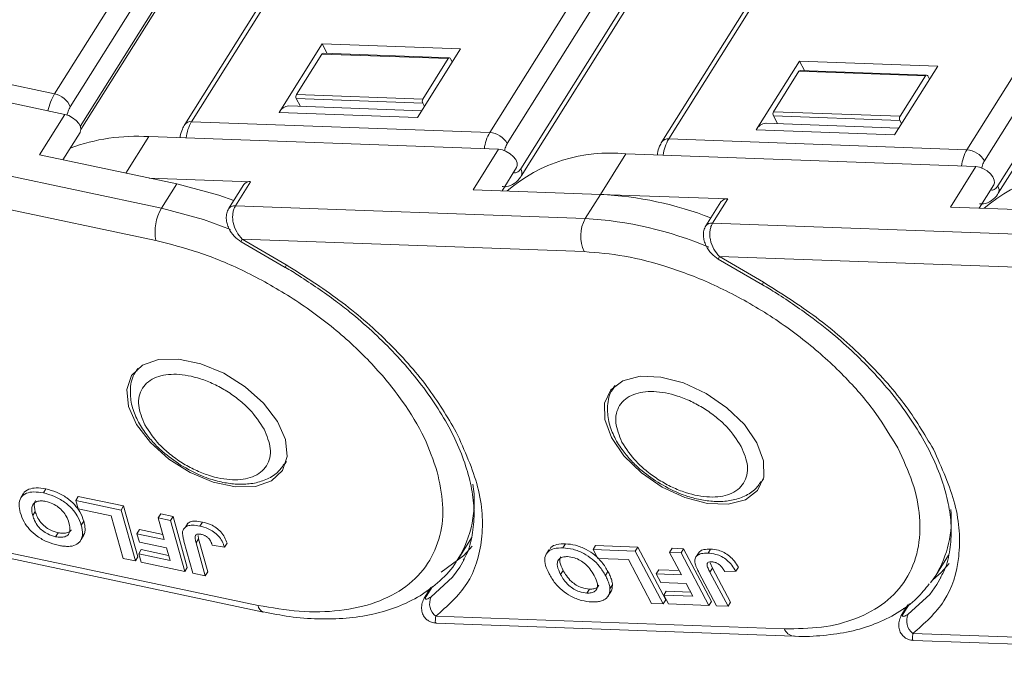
# Model space of a CAD drawing. Header units: millimetres. Extents: x 3578 to 4080, y -235 to 116.
# Tile 21 of 34: x 3878 to 3904, y 29 to 46. Entities that reach past the tile are written whole.
import ezdxf

# ---------------------------------------------------------------- set-up
doc = ezdxf.new("R2010")
doc.units = ezdxf.units.MM

msp = doc.modelspace()

# ---------------------------------------------------------------- linework, layer by layer
at = {"color": 7, "linetype": 'Continuous', "lineweight": 15}
for p, q in [((3892.074, 62.596), (3879.618, 42.724)), ((3879.635, 42.639), (3892.147, 62.599)), ((3894.86, 62.709), (3882.364, 42.774)), ((3882.542, 42.847), (3894.996, 62.715)), ((3903.031, 62.753), (3890.375, 42.563)), ((3879.357, 43.237), (3891.476, 62.572)), ((3890.836, 42.275), (3903.491, 62.464)), ((3907.552, 62.509), (3894.897, 42.32)), ((3895.075, 42.393), (3907.73, 62.582)), ((3915.563, 62.299), (3902.908, 42.109)), ((3903.368, 41.821), (3916.024, 62.01)), ((3903.843, 61.799), (3891.188, 41.61)), ((3891.2, 41.417), (3903.855, 61.607)), ((3916.376, 61.345), (3903.721, 41.156)), ((3903.733, 40.963), (3916.388, 61.153)), ((3888.955, 59.548), (3878.944, 43.577)), ((3878.944, 43.577), (3870.939, 45.271)), ((3870.891, 44.8), (3879.214, 43.038)), ((3885.974, 44.896), (3884.841, 43.09)), ((3885.974, 44.896), (3889.608, 44.765)), ((3886.108, 44.642), (3885.974, 44.896)), ((3889.608, 44.765), (3888.476, 42.958)), ((3885.964, 44.625), (3885.298, 43.562)), ((3889.285, 44.505), (3885.964, 44.625)), ((3889.317, 44.526), (3885.996, 44.646)), ((3889.285, 44.505), (3888.619, 43.442)), ((3889.348, 44.502), (3889.392, 44.419)), ((3898.507, 44.442), (3897.374, 42.636)), ((3898.507, 44.442), (3902.141, 44.31)), ((3898.641, 44.188), (3898.507, 44.442)), ((3902.141, 44.31), (3901.009, 42.504)), ((3898.497, 44.171), (3897.831, 43.108)), ((3901.818, 44.05), (3898.497, 44.171)), ((3901.85, 44.072), (3898.529, 44.192)), ((3901.818, 44.05), (3901.152, 42.988)), ((3901.881, 44.048), (3901.925, 43.965)), ((3885.294, 43.454), (3888.615, 43.333)), ((3885.294, 43.454), (3885.402, 43.249)), ((3885.298, 43.562), (3888.619, 43.442)), ((3888.586, 43.134), (3885.099, 43.26)), ((3888.659, 43.25), (3888.615, 43.333)), ((3879.214, 43.038), (3878.548, 41.975)), ((3884.841, 43.09), (3888.476, 42.958)), ((3897.827, 43), (3901.148, 42.879)), ((3897.827, 43), (3897.935, 42.795)), ((3897.831, 43.108), (3901.152, 42.988)), ((3890.375, 42.563), (3882.542, 42.847)), ((3901.119, 42.68), (3897.631, 42.806)), ((3901.192, 42.796), (3901.148, 42.879)), ((3881.753, 40.575), (3871.846, 42.672)), ((3879.163, 41.845), (3879.615, 42.566)), ((3880.817, 41.495), (3881.417, 42.453)), ((3881.417, 42.453), (3890.607, 42.12)), ((3897.374, 42.636), (3901.009, 42.504)), ((3902.908, 42.109), (3895.075, 42.393)), ((3878.548, 41.975), (3882.153, 41.212)), ((3890.607, 42.12), (3889.941, 41.058)), ((3893.284, 40.936), (3893.95, 41.999)), ((3893.95, 41.999), (3903.14, 41.666)), ((3871.926, 41.77), (3881.607, 39.721)), ((3890.697, 41.03), (3891.079, 41.639)), ((3903.14, 41.666), (3902.474, 40.603)), ((3884.095, 41.269), (3881.426, 41.366)), ((3882.153, 41.212), (3881.753, 40.575)), ((3883.916, 41.196), (3883.517, 40.559)), ((3883.695, 40.632), (3884.095, 41.269)), ((3903.23, 40.576), (3903.612, 41.185)), ((3889.941, 41.058), (3893.284, 40.936)), ((3893.284, 40.936), (3892.884, 40.299)), ((3896.628, 40.815), (3893.284, 40.936)), ((3892.884, 40.299), (3883.695, 40.632)), ((3896.449, 40.742), (3896.049, 40.105)), ((3896.228, 40.178), (3896.628, 40.815)), ((3902.474, 40.603), (3905.817, 40.482)), ((3905.417, 39.845), (3896.228, 40.178)), ((3883.847, 39.69), (3885.005, 39.014)), ((3883.873, 39.756), (3885.032, 39.08)), ((3883.873, 39.756), (3892.853, 39.431)), ((3896.379, 39.236), (3897.537, 38.56)), ((3896.406, 39.302), (3897.564, 38.626)), ((3896.406, 39.302), (3905.386, 38.976)), ((3881.094, 36.305), (3881.132, 36.361)), ((3881.126, 36.356), (3881.096, 36.308)), ((3893.627, 35.851), (3893.665, 35.907)), ((3893.659, 35.902), (3893.629, 35.854)), ((3885, 33.861), (3885.03, 33.908)), ((3897.533, 33.407), (3897.563, 33.454)), ((3878.651, 33.085), (3878.717, 33.191)), ((3878.059, 32.956), (3878.056, 32.952)), ((3878.123, 33.059), (3878.059, 32.956)), ((3879.501, 32.889), (3879.568, 32.995)), ((3879.501, 32.889), (3880.692, 32.636)), ((3879.563, 32.665), (3879.501, 32.889)), ((3879.568, 32.995), (3880.759, 32.743)), ((3878.37, 32.494), (3878.437, 32.6)), ((3880.43, 32.482), (3879.563, 32.665)), ((3880.759, 32.743), (3880.692, 32.636)), ((3880.692, 32.636), (3881.067, 31.297)), ((3880.759, 32.743), (3881.133, 31.403)), ((3879.711, 32.342), (3879.644, 32.236)), ((3880.742, 31.366), (3880.43, 32.482)), ((3881.665, 32.43), (3881.732, 32.537)), ((3881.665, 32.43), (3881.99, 32.362)), ((3881.824, 31.864), (3881.665, 32.43)), ((3881.732, 32.537), (3882.056, 32.468)), ((3882.056, 32.468), (3881.99, 32.362)), ((3881.99, 32.362), (3882.365, 31.022)), ((3882.056, 32.468), (3882.431, 31.128)), ((3874.337, 32.09), (3884.429, 29.954)), ((3884.29, 30.13), (3874.422, 32.219)), ((3881.176, 32.121), (3881.109, 32.015)), ((3881.176, 32.121), (3881.788, 31.992)), ((3882.447, 32.293), (3882.38, 32.187)), ((3882.828, 32.321), (3882.761, 32.215)), ((3878.973, 31.934), (3879.04, 32.04)), ((3879.603, 31.801), (3879.612, 31.816)), ((3879.639, 31.86), (3879.669, 31.907)), ((3879.731, 32.017), (3879.664, 31.911)), ((3881.171, 31.792), (3881.109, 32.015)), ((3881.109, 32.015), (3881.824, 31.864)), ((3882.58, 30.977), (3882.343, 31.821)), ((3882.662, 31.775), (3882.728, 31.881)), ((3882.714, 31.969), (3882.728, 31.881)), ((3882.728, 31.881), (3882.971, 31.014)), ((3889.559, 31.374), (3889.892, 31.904)), ((3881.221, 31.595), (3881.154, 31.488)), ((3881.886, 31.64), (3881.171, 31.792)), ((3881.221, 31.595), (3881.941, 31.442)), ((3881.977, 31.314), (3881.886, 31.64)), ((3882.662, 31.775), (3882.904, 30.908)), ((3883.088, 31.709), (3883.408, 31.658)), ((3883.474, 31.764), (3883.408, 31.658)), ((3891.93, 31.59), (3891.864, 31.484)), ((3892.297, 31.642), (3892.364, 31.749)), ((3893.091, 31.596), (3893.157, 31.702)), ((3893.091, 31.596), (3894.195, 31.556)), ((3893.213, 31.365), (3893.091, 31.596)), ((3893.157, 31.702), (3894.262, 31.662)), ((3894.262, 31.662), (3894.195, 31.556)), ((3894.195, 31.556), (3894.93, 30.171)), ((3894.262, 31.662), (3894.996, 30.277)), ((3895.098, 31.523), (3895.164, 31.63)), ((3895.164, 31.63), (3895.466, 31.619)), ((3895.466, 31.619), (3895.399, 31.512)), ((3895.466, 31.619), (3896.2, 30.234)), ((3896.176, 31.61), (3896.109, 31.504)), ((3881.067, 31.297), (3880.742, 31.366)), ((3881.133, 31.403), (3881.067, 31.297)), ((3881.217, 31.265), (3881.154, 31.488)), ((3881.154, 31.488), (3881.977, 31.314)), ((3889.703, 31.334), (3889.59, 31.133)), ((3894.016, 31.336), (3893.213, 31.365)), ((3894.628, 30.182), (3894.016, 31.336)), ((3895.098, 31.523), (3895.399, 31.512)), ((3895.408, 30.937), (3895.098, 31.523)), ((3895.399, 31.512), (3896.133, 30.127)), ((3895.877, 31.532), (3895.81, 31.425)), ((3902.092, 30.919), (3902.425, 31.45)), ((3882.365, 31.022), (3881.217, 31.265)), ((3882.431, 31.128), (3882.365, 31.022)), ((3892.237, 30.943), (3892.303, 31.049)), ((3894.812, 31.068), (3894.746, 30.961)), ((3894.812, 31.068), (3895.35, 31.048)), ((3896.159, 31.006), (3896.225, 31.112)), ((3896.168, 31.249), (3896.225, 31.112)), ((3896.225, 31.112), (3896.701, 30.215)), ((3896.905, 31.131), (3896.838, 31.025)), ((3882.904, 30.908), (3882.58, 30.977)), ((3882.971, 31.014), (3882.904, 30.908)), ((3893.481, 31.019), (3893.415, 30.913)), ((3894.868, 30.73), (3894.746, 30.961)), ((3894.746, 30.961), (3895.408, 30.937)), ((3896.333, 30.12), (3895.87, 30.993)), ((3896.159, 31.006), (3896.634, 30.109)), ((3896.546, 31.018), (3896.838, 31.025)), ((3902.092, 30.919), (3901.953, 30.72)), ((3902.236, 30.88), (3902.122, 30.678)), ((3888.828, 30.599), (3888.653, 30.319)), ((3888.702, 30.365), (3888.867, 30.628)), ((3892.928, 30.452), (3892.995, 30.559)), ((3893.598, 30.67), (3893.531, 30.564)), ((3895.531, 30.706), (3894.868, 30.73)), ((3895.71, 30.369), (3895.531, 30.706)), ((3888.653, 30.319), (3888.702, 30.365)), ((3888.703, 30.505), (3888.768, 30.503)), ((3893.487, 30.378), (3893.554, 30.484)), ((3894.996, 30.277), (3894.93, 30.171)), ((3895.013, 30.503), (3894.946, 30.397)), ((3895.069, 30.166), (3894.946, 30.397)), ((3894.946, 30.397), (3895.71, 30.369)), ((3895.013, 30.503), (3895.651, 30.48)), ((3894.93, 30.171), (3894.628, 30.182)), ((3896.133, 30.127), (3895.069, 30.166)), ((3896.2, 30.234), (3896.133, 30.127)), ((3896.634, 30.109), (3896.333, 30.12)), ((3896.701, 30.215), (3896.634, 30.109)), ((3901.361, 30.145), (3901.185, 29.865)), ((3901.235, 29.911), (3901.4, 30.174)), ((3901.236, 30.051), (3901.301, 30.049)), ((3898.109, 29.512), (3888.957, 29.844)), ((3901.185, 29.865), (3901.235, 29.911)), ((3888.971, 29.663), (3898.354, 29.323)), ((3910.642, 29.058), (3901.49, 29.39)), ((3901.504, 29.209), (3910.886, 28.869))]:
    msp.add_line(p, q, dxfattribs=at)
at = {"color": 7, "linetype": 'Continuous', "lineweight": 15, "flags": 128}
for points in [[(3879.615, 42.566), (3879.618, 42.571), (3879.635, 42.637), (3879.622, 42.716), (3879.578, 42.799), (3879.509, 42.879), (3879.419, 42.95), (3879.318, 43.005), (3879.214, 43.038)], [(3891.079, 41.639), (3891.098, 41.691), (3891.093, 41.767), (3891.057, 41.849), (3890.994, 41.931), (3890.909, 42.005), (3890.81, 42.065), (3890.706, 42.104), (3890.607, 42.12)], [(3903.612, 41.185), (3903.631, 41.237), (3903.626, 41.313), (3903.59, 41.395), (3903.527, 41.477), (3903.442, 41.551), (3903.343, 41.611), (3903.239, 41.65), (3903.14, 41.666)], [(3883.651, 40.773), (3883.257, 40.911), (3882.153, 41.212)], [(3881.753, 40.575), (3882.858, 40.274), (3883.563, 40.014)], [(3880.888, 35.362), (3880.842, 35.804), (3880.968, 36.176), (3881.253, 36.446), (3881.677, 36.593), (3882.203, 36.605), (3882.789, 36.481), (3883.389, 36.231), (3883.952, 35.875), (3884.435, 35.442), (3884.797, 34.967), (3885.009, 34.489), (3885.054, 34.046), (3884.929, 33.675), (3884.643, 33.405), (3884.22, 33.258), (3883.694, 33.246), (3883.108, 33.37), (3882.508, 33.62), (3881.944, 33.976), (3881.462, 34.409), (3881.1, 34.884), (3880.888, 35.362)], [(3893.57, 34.541), (3893.395, 35.014), (3893.389, 35.443), (3893.553, 35.794), (3893.873, 36.037), (3894.323, 36.154), (3894.867, 36.134), (3895.46, 35.98), (3896.056, 35.703), (3896.605, 35.327), (3897.063, 34.881), (3897.392, 34.402), (3897.567, 33.929), (3897.573, 33.499), (3897.41, 33.149), (3897.09, 32.905), (3896.64, 32.789), (3896.096, 32.808), (3895.502, 32.963), (3894.906, 33.239), (3894.358, 33.616), (3893.9, 34.062), (3893.57, 34.541)], [(3885.032, 33.917), (3885.026, 33.904), (3884.987, 33.841)], [(3897.565, 33.463), (3897.558, 33.45), (3897.52, 33.386)], [(3889.913, 31.683), (3889.696, 31.445), (3889.102, 31.003)], [(3889.59, 31.133), (3889.401, 30.871), (3888.836, 30.353)], [(3902.446, 31.228), (3902.229, 30.991), (3902.015, 30.804)], [(3902.122, 30.678), (3901.934, 30.417), (3901.369, 29.898)], [(3888.642, 30.297), (3888.649, 30.313), (3888.653, 30.319)], [(3901.175, 29.843), (3901.182, 29.859), (3901.185, 29.865)]]:
    msp.add_lwpolyline(points, dxfattribs=at)
at = {"color": 7, "linetype": 'Continuous', "lineweight": 15}
for centre, radius, start, end in [((3885.998, 44.608), 0.0386, 93.6083, 153.5404), ((3889.316, 44.491), 0.0335, 18.7082, 157.1256), ((3898.531, 44.154), 0.0386, 93.6083, 153.5404), ((3901.849, 44.037), 0.0335, 18.7082, 157.1256), ((3880.214, 42.823), 1.477, 149.3069, 167.9126), ((3878.836, 43.024), 0.563, 22.2522, 78.8846), ((3885.401, 43.504), 0.118, 150.5277, 205.3168), ((3885.118, 42.952), 0.309, 93.6151, 153.5398), ((3888.722, 43.384), 0.118, 150.5277, 205.3168), ((3897.933, 43.05), 0.118, 150.5277, 205.3168), ((3901.255, 42.93), 0.118, 150.5277, 205.3168), ((3882.515, 42.66), 0.189, 81.5987, 143.2182), ((3883.469, 42.305), 1.074, 149.6683, 173.9687), ((3897.651, 42.498), 0.309, 93.6151, 153.5398), ((3881.099, 37.458), 5.006, 86.3521, 110.4082), ((3891.302, 42.021), 1.074, 149.6683, 173.9687), ((3890.327, 41.975), 0.59, 30.5277, 85.3168), ((3895.048, 42.206), 0.189, 81.5987, 143.2182), ((3896.002, 41.851), 1.074, 149.6683, 173.9687), ((3893.518, 37.898), 4.124, 83.9906, 130.6764), ((3903.835, 41.567), 1.074, 149.6683, 173.9687), ((3902.86, 41.521), 0.59, 30.5277, 85.3168), ((3891.027, 41.503), 0.193, 333.9227, 33.5162), ((3906.051, 37.444), 4.124, 83.9906, 130.6764), ((3884.067, 41.084), 0.188, 81.3895, 143.1446), ((3903.559, 41.049), 0.193, 333.9227, 33.5162), ((3892.786, 31.489), 9.461, 68.9558, 86.9833), ((3883.667, 40.446), 0.188, 81.3895, 143.1446), ((3896.599, 40.629), 0.188, 81.3895, 143.1446), ((3882.783, 39.958), 1.199, 149.0949, 191.4275), ((3893.707, 39.834), 0.944, 150.5277, 205.3168), ((3892.365, 30.695), 9.618, 66.9692, 86.9044), ((3896.2, 39.992), 0.188, 81.3895, 143.1446), ((3883.988, 39.671), 0.143, 143.31, 172.2466), ((3885.146, 38.995), 0.142, 143.2791, 172.2914), ((3896.521, 39.216), 0.143, 143.31, 172.2466), ((3897.678, 38.541), 0.142, 143.2791, 172.2914), ((3887.043, 32.866), 2.925, 328.6142, 8.8735), ((3899.635, 32.389), 2.863, 329.115, 5.2586), ((3889.207, 30.172), 0.412, 154.0164, 232.7334), ((3884.503, 30.156), 0.215, 186.8115, 249.3577), ((3901.739, 29.718), 0.412, 154.0164, 232.7334), ((3898.396, 29.63), 0.309, 202.3214, 262.0007)]:
    msp.add_arc(centre, radius, start, end, dxfattribs=at)
for points, knots in [([(3879.271, 43.018), (3879.273, 43.027), (3879.281, 43.063), (3879.307, 43.143), (3879.337, 43.2), (3879.357, 43.237)], [0, 0, 0, 0, 0.119341, 0.430186, 1, 1, 1, 1]), ([(3882.366, 42.772), (3882.343, 42.733), (3882.289, 42.64), (3882.252, 42.517), (3882.244, 42.437), (3882.243, 42.423)], [0, 0, 0, 0, 0.368352, 0.890348, 1, 1, 1, 1]), ([(3890.768, 42.081), (3890.768, 42.082), (3890.77, 42.108), (3890.788, 42.18), (3890.817, 42.238), (3890.836, 42.275)], [0, 0, 0, 0, 0.011515, 0.360419, 1, 1, 1, 1]), ([(3894.899, 42.318), (3894.876, 42.279), (3894.822, 42.186), (3894.785, 42.063), (3894.777, 41.983), (3894.775, 41.969)], [0, 0, 0, 0, 0.368352, 0.890348, 1, 1, 1, 1]), ([(3903.301, 41.627), (3903.301, 41.628), (3903.303, 41.654), (3903.321, 41.726), (3903.35, 41.784), (3903.368, 41.821)], [0, 0, 0, 0, 0.011515, 0.360419, 1, 1, 1, 1]), ([(3890.703, 41.141), (3890.74, 41.138), (3890.852, 41.13), (3891.028, 41.219), (3891.151, 41.33), (3891.193, 41.409), (3891.198, 41.419)], [0, 0, 0, 0, 0.182978, 0.55698, 0.945242, 1, 1, 1, 1]), ([(3891.188, 41.61), (3891.165, 41.58), (3891.13, 41.534), (3891.073, 41.507), (3891.027, 41.5), (3890.997, 41.508), (3890.983, 41.513)], [0, 0, 0, 0, 0.380107, 0.586375, 0.793731, 1, 1, 1, 1]), ([(3903.721, 41.156), (3903.698, 41.126), (3903.662, 41.08), (3903.605, 41.053), (3903.565, 41.046), (3903.54, 41.053), (3903.531, 41.055)], [0, 0, 0, 0, 0.408658, 0.63042, 0.853351, 1, 1, 1, 1]), ([(3903.236, 40.686), (3903.273, 40.684), (3903.385, 40.676), (3903.561, 40.765), (3903.684, 40.876), (3903.725, 40.955), (3903.731, 40.965)], [0, 0, 0, 0, 0.182978, 0.55698, 0.945242, 1, 1, 1, 1]), ([(3883.695, 40.632), (3883.68, 40.604), (3883.649, 40.546), (3883.625, 40.441), (3883.618, 40.323), (3883.639, 40.156), (3883.714, 39.946), (3883.821, 39.818), (3883.873, 39.756)], [0, 0, 0, 0, 0.115349, 0.234722, 0.358791, 0.488149, 0.751597, 1, 1, 1, 1]), ([(3883.52, 40.563), (3883.5, 40.523), (3883.46, 40.444), (3883.45, 40.304), (3883.471, 40.168), (3883.533, 40.004), (3883.653, 39.825), (3883.783, 39.734), (3883.846, 39.69)], [0, 0, 0, 0, 0.145882, 0.286599, 0.419479, 0.544966, 0.779193, 1, 1, 1, 1]), ([(3896.052, 40.109), (3896.032, 40.069), (3895.993, 39.99), (3895.983, 39.85), (3896.004, 39.714), (3896.066, 39.549), (3896.186, 39.371), (3896.316, 39.28), (3896.379, 39.236)], [0, 0, 0, 0, 0.145882, 0.286599, 0.419479, 0.544966, 0.779193, 1, 1, 1, 1]), ([(3896.228, 40.178), (3896.213, 40.149), (3896.182, 40.092), (3896.158, 39.987), (3896.151, 39.869), (3896.172, 39.702), (3896.247, 39.492), (3896.354, 39.364), (3896.406, 39.302)], [0, 0, 0, 0, 0.1153485, 0.2347223, 0.3587905, 0.4881495, 0.7515968, 1, 1, 1, 1]), ([(3888.995, 33.645), (3888.894, 33.942), (3888.685, 34.553), (3888.098, 35.518), (3887.3, 36.496), (3886.299, 37.429), (3885.158, 38.257), (3883.95, 38.929), (3882.749, 39.434), (3881.98, 39.627), (3881.607, 39.721)], [0, 0, 0, 0, 0.116516, 0.240011, 0.368641, 0.5, 0.631359, 0.759989, 0.883484, 1, 1, 1, 1]), ([(3901.09, 34.268), (3900.911, 34.571), (3900.543, 35.196), (3899.742, 36.131), (3898.753, 37.039), (3897.603, 37.858), (3896.365, 38.536), (3895.117, 39.03), (3893.926, 39.343), (3893.204, 39.402), (3892.853, 39.431)], [0, 0, 0, 0, 0.116516, 0.2400113, 0.3686408, 0.5, 0.6313592, 0.7599887, 0.883484, 1, 1, 1, 1]), ([(3885.032, 39.08), (3885.503, 38.783), (3886.456, 38.182), (3887.706, 37.085), (3888.772, 35.904), (3889.257, 35.09), (3889.497, 34.688)], [0, 0, 0, 0, 0.247221, 0.5, 0.752779, 1, 1, 1, 1]), ([(3885.005, 39.014), (3885.006, 39.014), (3885.131, 38.945), (3885.252, 38.868), (3885.372, 38.792)], [0, 0, 0, 0, 0.008292, 1, 1, 1, 1]), ([(3885.372, 38.792), (3885.698, 38.577), (3886.155, 38.275), (3886.781, 37.782), (3887.286, 37.346), (3887.837, 36.807), (3888.354, 36.226), (3888.823, 35.612), (3889.224, 34.98), (3889.547, 34.345), (3889.783, 33.717), (3889.928, 33.107), (3889.98, 32.52), (3889.925, 31.966), (3889.827, 31.561), (3889.707, 31.365), (3889.679, 31.32)], [0, 0, 0, 0, 0.0994106, 0.13948, 0.2055534, 0.2733687, 0.3452649, 0.4193031, 0.4947387, 0.5710676, 0.6481058, 0.7259872, 0.8052684, 0.887178, 0.9739167, 1, 1, 1, 1]), ([(3897.538, 38.56), (3897.539, 38.559), (3897.664, 38.491), (3897.785, 38.414), (3897.905, 38.338)], [0, 0, 0, 0, 0.008292, 1, 1, 1, 1]), ([(3897.564, 38.626), (3898.035, 38.329), (3898.988, 37.728), (3900.239, 36.631), (3901.305, 35.45), (3901.79, 34.636), (3902.03, 34.234)], [0, 0, 0, 0, 0.247221, 0.5, 0.752779, 1, 1, 1, 1]), ([(3897.905, 38.338), (3898.231, 38.123), (3898.688, 37.821), (3899.314, 37.328), (3899.819, 36.892), (3900.37, 36.352), (3900.887, 35.772), (3901.355, 35.158), (3901.757, 34.526), (3902.079, 33.89), (3902.316, 33.263), (3902.461, 32.653), (3902.513, 32.066), (3902.458, 31.511), (3902.36, 31.107), (3902.24, 30.911), (3902.212, 30.866)], [0, 0, 0, 0, 0.099411, 0.13948, 0.205553, 0.273369, 0.345265, 0.419303, 0.494739, 0.571068, 0.648106, 0.725987, 0.805268, 0.887178, 0.973917, 1, 1, 1, 1]), ([(3881.102, 36.3), (3881.089, 36.284), (3880.981, 36.156), (3880.921, 35.842), (3880.947, 35.432), (3881.087, 35.042), (3881.289, 34.705), (3881.529, 34.413), (3881.832, 34.113), (3882.094, 33.932), (3882.256, 33.82)], [0, 0, 0, 0, 0.023534, 0.191969, 0.344559, 0.483374, 0.621478, 0.726947, 0.831415, 1, 1, 1, 1]), ([(3881.315, 34.876), (3881.244, 35.049), (3881.134, 35.317), (3881.158, 35.633), (3881.244, 35.846), (3881.397, 36.017), (3881.674, 36.171), (3882.13, 36.238), (3882.676, 36.134), (3883.13, 35.954), (3883.475, 35.765), (3883.794, 35.537), (3884.16, 35.207), (3884.335, 34.937), (3884.448, 34.762)], [0, 0, 0, 0, 0.119721, 0.184895, 0.25, 0.315174, 0.380279, 0.5, 0.619721, 0.684895, 0.75, 0.815174, 0.880279, 1, 1, 1, 1]), ([(3893.635, 35.846), (3893.621, 35.83), (3893.514, 35.702), (3893.454, 35.388), (3893.48, 34.977), (3893.62, 34.588), (3893.822, 34.25), (3894.061, 33.959), (3894.365, 33.659), (3894.627, 33.478), (3894.788, 33.366)], [0, 0, 0, 0, 0.0235344, 0.1919694, 0.3445592, 0.4833741, 0.6214779, 0.7269473, 0.8314151, 1, 1, 1, 1]), ([(3893.848, 34.422), (3893.777, 34.595), (3893.667, 34.863), (3893.691, 35.179), (3893.776, 35.392), (3893.93, 35.563), (3894.207, 35.717), (3894.663, 35.784), (3895.209, 35.68), (3895.663, 35.5), (3896.008, 35.311), (3896.327, 35.083), (3896.693, 34.753), (3896.868, 34.483), (3896.981, 34.308)], [0, 0, 0, 0, 0.119721, 0.184895, 0.25, 0.315174, 0.380279, 0.5, 0.619721, 0.684895, 0.75, 0.815174, 0.880279, 1, 1, 1, 1]), ([(3884.448, 34.762), (3884.52, 34.589), (3884.63, 34.321), (3884.606, 34.005), (3884.52, 33.793), (3884.366, 33.621), (3884.09, 33.468), (3883.634, 33.4), (3883.087, 33.504), (3882.634, 33.684), (3882.289, 33.873), (3881.97, 34.101), (3881.604, 34.431), (3881.429, 34.701), (3881.315, 34.876)], [0, 0, 0, 0, 0.119721, 0.184895, 0.25, 0.315174, 0.380279, 0.5, 0.619721, 0.684895, 0.75, 0.815174, 0.880279, 1, 1, 1, 1]), ([(3889.497, 34.688), (3889.715, 34.201), (3890.159, 33.212), (3890.232, 31.84), (3889.874, 30.651), (3889.259, 30.11), (3888.957, 29.844)], [0, 0, 0, 0, 0.245823, 0.5, 0.754177, 1, 1, 1, 1]), ([(3896.981, 34.308), (3897.052, 34.135), (3897.163, 33.867), (3897.139, 33.551), (3897.053, 33.338), (3896.899, 33.167), (3896.622, 33.014), (3896.167, 32.946), (3895.62, 33.05), (3895.166, 33.23), (3894.822, 33.419), (3894.503, 33.647), (3894.136, 33.977), (3893.961, 34.247), (3893.848, 34.422)], [0, 0, 0, 0, 0.119721, 0.184895, 0.25, 0.315174, 0.380279, 0.5, 0.619721, 0.684895, 0.75, 0.815174, 0.880279, 1, 1, 1, 1]), ([(3898.109, 29.512), (3898.443, 29.516), (3899.13, 29.523), (3900.029, 29.762), (3900.792, 30.183), (3901.347, 30.795), (3901.656, 31.562), (3901.702, 32.432), (3901.524, 33.345), (3901.232, 33.966), (3901.09, 34.268)], [0, 0, 0, 0, 0.116516, 0.240011, 0.368641, 0.5, 0.631359, 0.759989, 0.883484, 1, 1, 1, 1]), ([(3902.03, 34.234), (3902.248, 33.747), (3902.692, 32.757), (3902.765, 31.386), (3902.407, 30.197), (3901.792, 29.656), (3901.49, 29.39)], [0, 0, 0, 0, 0.245823, 0.5, 0.754177, 1, 1, 1, 1]), ([(3882.256, 33.82), (3882.439, 33.717), (3882.696, 33.572), (3883.089, 33.43), (3883.417, 33.346), (3883.791, 33.305), (3884.158, 33.326), (3884.503, 33.426), (3884.796, 33.592), (3884.918, 33.765), (3884.971, 33.841)], [0, 0, 0, 0, 0.182489, 0.255758, 0.375309, 0.49613, 0.623761, 0.755678, 0.892313, 1, 1, 1, 1]), ([(3884.29, 30.13), (3884.654, 30.067), (3885.405, 29.939), (3886.457, 29.967), (3887.417, 30.18), (3888.21, 30.599), (3888.782, 31.199), (3889.099, 31.941), (3889.185, 32.763), (3889.057, 33.357), (3888.995, 33.645)], [0, 0, 0, 0, 0.116516, 0.240011, 0.368641, 0.5, 0.631359, 0.759989, 0.883484, 1, 1, 1, 1]), ([(3894.788, 33.366), (3894.972, 33.263), (3895.229, 33.118), (3895.622, 32.976), (3895.95, 32.892), (3896.324, 32.851), (3896.691, 32.872), (3897.036, 32.972), (3897.329, 33.138), (3897.451, 33.311), (3897.504, 33.387)], [0, 0, 0, 0, 0.182489, 0.255758, 0.375309, 0.49613, 0.623761, 0.755678, 0.892313, 1, 1, 1, 1]), ([(3878.044, 32.569), (3878.028, 32.64), (3877.997, 32.782), (3878.042, 32.968), (3878.184, 33.084), (3878.398, 33.126), (3878.564, 33.099), (3878.651, 33.085)], [0, 0, 0, 0, 0.204609, 0.411109, 0.621842, 0.801311, 1, 1, 1, 1]), ([(3878.124, 33.058), (3878.125, 33.06), (3878.14, 33.122), (3878.257, 33.187), (3878.463, 33.233), (3878.63, 33.205), (3878.717, 33.191)], [0, 0, 0, 0, 0.008109, 0.363053, 0.66534, 1, 1, 1, 1]), ([(3878.717, 33.191), (3878.81, 33.167), (3878.996, 33.119), (3879.263, 32.969), (3879.475, 32.783), (3879.633, 32.568), (3879.683, 32.423), (3879.711, 32.342)], [0, 0, 0, 0, 0.205416, 0.413489, 0.592452, 0.772931, 1, 1, 1, 1]), ([(3878.37, 32.494), (3878.355, 32.565), (3878.33, 32.678), (3878.378, 32.803), (3878.469, 32.865), (3878.589, 32.883), (3878.676, 32.868), (3878.714, 32.861)], [0, 0, 0, 0, 0.319264, 0.504624, 0.690858, 0.864593, 1, 1, 1, 1]), ([(3878.437, 32.6), (3878.419, 32.673), (3878.393, 32.78), (3878.433, 32.859), (3878.446, 32.885)], [0, 0, 0, 0, 0.679531, 1, 1, 1, 1]), ([(3878.651, 33.085), (3878.743, 33.061), (3878.929, 33.013), (3879.197, 32.863), (3879.408, 32.677), (3879.566, 32.462), (3879.616, 32.317), (3879.644, 32.236)], [0, 0, 0, 0, 0.205416, 0.413489, 0.592452, 0.772931, 1, 1, 1, 1]), ([(3878.714, 32.861), (3878.776, 32.844), (3878.89, 32.812), (3879.047, 32.712), (3879.169, 32.6), (3879.268, 32.455), (3879.302, 32.355), (3879.322, 32.296)], [0, 0, 0, 0, 0.213943, 0.387352, 0.56015, 0.741367, 1, 1, 1, 1]), ([(3879.04, 32.04), (3878.969, 32.06), (3878.85, 32.093), (3878.691, 32.197), (3878.566, 32.319), (3878.482, 32.459), (3878.451, 32.555), (3878.437, 32.6)], [0, 0, 0, 0, 0.241919, 0.409044, 0.576174, 0.800887, 1, 1, 1, 1]), ([(3879.04, 31.71), (3878.947, 31.734), (3878.761, 31.782), (3878.492, 31.935), (3878.279, 32.124), (3878.122, 32.341), (3878.072, 32.487), (3878.044, 32.569)], [0, 0, 0, 0, 0.203933, 0.41017, 0.593215, 0.773531, 1, 1, 1, 1]), ([(3878.973, 31.934), (3878.903, 31.954), (3878.783, 31.987), (3878.624, 32.091), (3878.499, 32.213), (3878.416, 32.353), (3878.385, 32.449), (3878.37, 32.494)], [0, 0, 0, 0, 0.241919, 0.409044, 0.576174, 0.800887, 1, 1, 1, 1]), ([(3879.711, 32.342), (3879.716, 32.324), (3879.725, 32.288), (3879.736, 32.234), (3879.744, 32.179), (3879.746, 32.123), (3879.743, 32.068), (3879.735, 32.034), (3879.731, 32.017)], [0, 0, 0, 0, 0.15395, 0.308181, 0.478699, 0.649961, 0.824203, 1, 1, 1, 1]), ([(3882.453, 32.287), (3882.469, 32.301), (3882.512, 32.337), (3882.644, 32.351), (3882.761, 32.332), (3882.828, 32.321)], [0, 0, 0, 0, 0.199985, 0.549354, 1, 1, 1, 1]), ([(3879.322, 32.296), (3879.338, 32.224), (3879.362, 32.112), (3879.315, 31.989), (3879.227, 31.93), (3879.106, 31.912), (3879.016, 31.927), (3878.973, 31.934)], [0, 0, 0, 0, 0.319417, 0.499226, 0.680002, 0.847806, 1, 1, 1, 1]), ([(3879.38, 32.12), (3879.378, 32.114), (3879.364, 32.075), (3879.291, 32.037), (3879.173, 32.018), (3879.083, 32.033), (3879.04, 32.04)], [0, 0, 0, 0, 0.064768, 0.40238, 0.715767, 1, 1, 1, 1]), ([(3879.644, 32.236), (3879.649, 32.218), (3879.659, 32.182), (3879.669, 32.128), (3879.677, 32.072), (3879.68, 32.016), (3879.677, 31.962), (3879.668, 31.928), (3879.664, 31.911)], [0, 0, 0, 0, 0.15395, 0.308181, 0.478699, 0.649961, 0.824203, 1, 1, 1, 1]), ([(3882.309, 32.068), (3882.318, 32.097), (3882.338, 32.162), (3882.429, 32.223), (3882.575, 32.247), (3882.694, 32.226), (3882.761, 32.215)], [0, 0, 0, 0, 0.206429, 0.456722, 0.693973, 1, 1, 1, 1]), ([(3882.761, 32.215), (3882.833, 32.196), (3882.955, 32.164), (3883.125, 32.068), (3883.257, 31.952), (3883.356, 31.809), (3883.39, 31.71), (3883.408, 31.658)], [0, 0, 0, 0, 0.24093, 0.409491, 0.578642, 0.775105, 1, 1, 1, 1]), ([(3882.828, 32.321), (3882.899, 32.302), (3883.021, 32.27), (3883.192, 32.174), (3883.323, 32.059), (3883.423, 31.915), (3883.456, 31.817), (3883.474, 31.764)], [0, 0, 0, 0, 0.24093, 0.409491, 0.578642, 0.775105, 1, 1, 1, 1]), ([(3879.664, 31.911), (3879.653, 31.883), (3879.63, 31.828), (3879.553, 31.745), (3879.462, 31.7), (3879.389, 31.688), (3879.381, 31.687)], [0, 0, 0, 0, 0.2509, 0.502162, 0.946531, 1, 1, 1, 1]), ([(3879.731, 32.017), (3879.72, 31.989), (3879.706, 31.948), (3879.676, 31.918), (3879.667, 31.909)], [0, 0, 0, 0, 0.705232, 1, 1, 1, 1]), ([(3882.343, 31.821), (3882.339, 31.839), (3882.329, 31.874), (3882.319, 31.922), (3882.311, 31.964), (3882.308, 31.999), (3882.305, 32.035), (3882.308, 32.057), (3882.309, 32.068)], [0, 0, 0, 0, 0.20827, 0.416707, 0.561481, 0.706573, 0.852825, 1, 1, 1, 1]), ([(3882.662, 31.775), (3882.654, 31.808), (3882.637, 31.874), (3882.629, 31.953), (3882.662, 31.994), (3882.707, 32.008), (3882.757, 32.005), (3882.793, 31.998), (3882.803, 31.996)], [0, 0, 0, 0, 0.272224, 0.546623, 0.659126, 0.771081, 0.934792, 1, 1, 1, 1]), ([(3882.803, 31.996), (3882.816, 31.992), (3882.845, 31.986), (3882.884, 31.97), (3882.918, 31.951), (3882.947, 31.932), (3882.974, 31.909), (3882.989, 31.893), (3882.997, 31.885)], [0, 0, 0, 0, 0.199415, 0.404779, 0.549305, 0.697938, 0.847272, 1, 1, 1, 1]), ([(3882.997, 31.885), (3883.007, 31.873), (3883.026, 31.849), (3883.045, 31.815), (3883.058, 31.786), (3883.069, 31.76), (3883.079, 31.735), (3883.085, 31.718), (3883.088, 31.709)], [0, 0, 0, 0, 0.205288, 0.416473, 0.561717, 0.70725, 0.853541, 1, 1, 1, 1]), ([(3879.381, 31.687), (3879.362, 31.685), (3879.324, 31.68), (3879.265, 31.681), (3879.209, 31.684), (3879.154, 31.69), (3879.097, 31.698), (3879.059, 31.706), (3879.04, 31.71)], [0, 0, 0, 0, 0.185429, 0.37219, 0.527708, 0.683877, 0.841678, 1, 1, 1, 1]), ([(3891.932, 30.961), (3891.896, 31.035), (3891.826, 31.184), (3891.808, 31.395), (3891.895, 31.55), (3892.067, 31.637), (3892.218, 31.641), (3892.297, 31.642)], [0, 0, 0, 0, 0.204609, 0.411109, 0.621842, 0.801311, 1, 1, 1, 1]), ([(3891.943, 31.582), (3891.954, 31.607), (3891.987, 31.68), (3892.136, 31.742), (3892.285, 31.746), (3892.364, 31.749)], [0, 0, 0, 0, 0.1949687, 0.5770266, 1, 1, 1, 1]), ([(3892.297, 31.642), (3892.384, 31.634), (3892.56, 31.619), (3892.836, 31.508), (3893.075, 31.347), (3893.278, 31.145), (3893.366, 30.996), (3893.415, 30.913)], [0, 0, 0, 0, 0.205416, 0.413489, 0.592452, 0.772931, 1, 1, 1, 1]), ([(3892.364, 31.749), (3892.451, 31.741), (3892.626, 31.725), (3892.903, 31.615), (3893.142, 31.453), (3893.344, 31.251), (3893.432, 31.102), (3893.481, 31.019)], [0, 0, 0, 0, 0.205416, 0.413489, 0.592452, 0.772931, 1, 1, 1, 1]), ([(3895.882, 31.528), (3895.886, 31.536), (3895.908, 31.572), (3896.009, 31.606), (3896.116, 31.609), (3896.176, 31.61)], [0, 0, 0, 0, 0.097001, 0.491343, 1, 1, 1, 1]), ([(3896.176, 31.61), (3896.244, 31.604), (3896.358, 31.594), (3896.535, 31.523), (3896.684, 31.422), (3896.814, 31.286), (3896.873, 31.185), (3896.905, 31.131)], [0, 0, 0, 0, 0.24093, 0.409491, 0.578642, 0.775105, 1, 1, 1, 1]), ([(3884.428, 29.957), (3884.658, 29.913), (3885.148, 29.817), (3885.878, 29.763), (3886.613, 29.781), (3887.312, 29.885), (3887.965, 30.08), (3888.563, 30.37), (3889.078, 30.77), (3889.408, 31.102), (3889.519, 31.32), (3889.53, 31.342)], [0, 0, 0, 0, 0.105, 0.224885, 0.346753, 0.470252, 0.595228, 0.721899, 0.85106, 0.984653, 1, 1, 1, 1]), ([(3892.237, 30.943), (3892.201, 31.018), (3892.145, 31.137), (3892.148, 31.282), (3892.208, 31.367), (3892.306, 31.41), (3892.385, 31.411), (3892.42, 31.411)], [0, 0, 0, 0, 0.3192639, 0.5046241, 0.6908579, 0.8645927, 1, 1, 1, 1]), ([(3892.303, 31.049), (3892.269, 31.123), (3892.216, 31.24), (3892.208, 31.366), (3892.237, 31.402), (3892.244, 31.41)], [0, 0, 0, 0, 0.565688, 0.894119, 1, 1, 1, 1]), ([(3892.42, 31.411), (3892.479, 31.405), (3892.587, 31.392), (3892.753, 31.315), (3892.893, 31.216), (3893.023, 31.078), (3893.083, 30.975), (3893.118, 30.915)], [0, 0, 0, 0, 0.213943, 0.387352, 0.56015, 0.741367, 1, 1, 1, 1]), ([(3895.765, 31.255), (3895.763, 31.289), (3895.76, 31.364), (3895.82, 31.448), (3895.939, 31.502), (3896.048, 31.504), (3896.109, 31.504)], [0, 0, 0, 0, 0.206429, 0.456722, 0.693973, 1, 1, 1, 1]), ([(3896.109, 31.504), (3896.177, 31.498), (3896.292, 31.487), (3896.468, 31.416), (3896.617, 31.316), (3896.747, 31.18), (3896.807, 31.079), (3896.838, 31.025)], [0, 0, 0, 0, 0.24093, 0.409491, 0.578642, 0.775105, 1, 1, 1, 1]), ([(3892.995, 30.559), (3892.928, 30.566), (3892.815, 30.579), (3892.645, 30.661), (3892.5, 30.769), (3892.386, 30.905), (3892.329, 31.003), (3892.303, 31.049)], [0, 0, 0, 0, 0.241919, 0.409044, 0.576174, 0.800887, 1, 1, 1, 1]), ([(3895.87, 30.993), (3895.86, 31.012), (3895.841, 31.049), (3895.818, 31.098), (3895.799, 31.142), (3895.785, 31.18), (3895.772, 31.218), (3895.767, 31.243), (3895.765, 31.255)], [0, 0, 0, 0, 0.20827, 0.416707, 0.561481, 0.706573, 0.852825, 1, 1, 1, 1]), ([(3896.159, 31.006), (3896.142, 31.04), (3896.107, 31.109), (3896.076, 31.193), (3896.091, 31.244), (3896.126, 31.268), (3896.171, 31.275), (3896.203, 31.274), (3896.212, 31.274)], [0, 0, 0, 0, 0.272224, 0.546623, 0.659126, 0.771081, 0.934792, 1, 1, 1, 1]), ([(3896.212, 31.274), (3896.225, 31.273), (3896.252, 31.271), (3896.29, 31.262), (3896.326, 31.248), (3896.357, 31.233), (3896.387, 31.214), (3896.405, 31.199), (3896.414, 31.192)], [0, 0, 0, 0, 0.199415, 0.404779, 0.549305, 0.697938, 0.847272, 1, 1, 1, 1]), ([(3896.414, 31.192), (3896.426, 31.181), (3896.45, 31.158), (3896.477, 31.125), (3896.497, 31.096), (3896.515, 31.07), (3896.531, 31.044), (3896.541, 31.027), (3896.546, 31.018)], [0, 0, 0, 0, 0.205288, 0.416473, 0.561717, 0.70725, 0.853541, 1, 1, 1, 1]), ([(3893.055, 30.221), (3892.967, 30.229), (3892.792, 30.245), (3892.513, 30.358), (3892.272, 30.522), (3892.069, 30.728), (3891.981, 30.878), (3891.932, 30.961)], [0, 0, 0, 0, 0.203933, 0.41017, 0.593215, 0.773531, 1, 1, 1, 1]), ([(3892.928, 30.452), (3892.861, 30.46), (3892.748, 30.473), (3892.579, 30.555), (3892.434, 30.663), (3892.319, 30.799), (3892.263, 30.897), (3892.237, 30.943)], [0, 0, 0, 0, 0.241919, 0.409044, 0.576174, 0.800887, 1, 1, 1, 1]), ([(3893.118, 30.915), (3893.154, 30.84), (3893.209, 30.723), (3893.206, 30.58), (3893.148, 30.498), (3893.05, 30.454), (3892.968, 30.453), (3892.928, 30.452)], [0, 0, 0, 0, 0.319417, 0.499226, 0.680002, 0.847806, 1, 1, 1, 1]), ([(3893.415, 30.913), (3893.424, 30.895), (3893.444, 30.858), (3893.469, 30.801), (3893.493, 30.742), (3893.512, 30.681), (3893.527, 30.621), (3893.53, 30.583), (3893.531, 30.564)], [0, 0, 0, 0, 0.15395, 0.308181, 0.478699, 0.649961, 0.824203, 1, 1, 1, 1]), ([(3893.481, 31.019), (3893.491, 31.001), (3893.51, 30.964), (3893.536, 30.907), (3893.56, 30.848), (3893.579, 30.788), (3893.593, 30.728), (3893.596, 30.689), (3893.598, 30.67)], [0, 0, 0, 0, 0.15395, 0.308181, 0.478699, 0.649961, 0.824203, 1, 1, 1, 1]), ([(3893.244, 30.663), (3893.233, 30.644), (3893.207, 30.596), (3893.116, 30.561), (3893.034, 30.559), (3892.995, 30.559)], [0, 0, 0, 0, 0.272783, 0.654129, 1, 1, 1, 1]), ([(3893.531, 30.564), (3893.53, 30.531), (3893.528, 30.466), (3893.486, 30.36), (3893.422, 30.294), (3893.362, 30.267), (3893.356, 30.264)], [0, 0, 0, 0, 0.2509, 0.502162, 0.946531, 1, 1, 1, 1]), ([(3893.598, 30.67), (3893.596, 30.638), (3893.592, 30.574), (3893.578, 30.509), (3893.554, 30.487), (3893.552, 30.485)], [0, 0, 0, 0, 0.4795524, 0.9597951, 1, 1, 1, 1]), ([(3898.353, 29.326), (3898.369, 29.324), (3898.641, 29.301), (3899.143, 29.332), (3899.846, 29.43), (3900.499, 29.626), (3901.092, 29.919), (3901.582, 30.271), (3901.817, 30.567), (3901.919, 30.695)], [0, 0, 0, 0, 0.010453, 0.176531, 0.344832, 0.515146, 0.687769, 0.863787, 1, 1, 1, 1]), ([(3888.642, 30.298), (3888.632, 30.276), (3888.611, 30.232), (3888.585, 30.134), (3888.579, 30.011), (3888.617, 29.883), (3888.683, 29.788), (3888.76, 29.725), (3888.854, 29.678), (3888.926, 29.669), (3888.969, 29.663)], [0, 0, 0, 0, 0.0801665, 0.1644483, 0.3339796, 0.4912452, 0.6290907, 0.7466558, 0.8459943, 1, 1, 1, 1]), ([(3888.836, 30.353), (3888.793, 30.327), (3888.729, 30.289), (3888.685, 30.296), (3888.682, 30.321), (3888.69, 30.344), (3888.698, 30.358), (3888.702, 30.365)], [0, 0, 0, 0, 0.49837, 0.74785, 0.883326, 0.942509, 1, 1, 1, 1]), ([(3893.356, 30.264), (3893.34, 30.258), (3893.308, 30.245), (3893.258, 30.234), (3893.208, 30.226), (3893.159, 30.222), (3893.108, 30.22), (3893.072, 30.221), (3893.055, 30.221)], [0, 0, 0, 0, 0.185429, 0.37219, 0.527708, 0.683877, 0.841678, 1, 1, 1, 1]), ([(3888.957, 29.844), (3888.951, 29.798), (3888.939, 29.705), (3888.95, 29.659), (3888.969, 29.665), (3888.971, 29.665)], [0, 0, 0, 0, 0.471634, 0.947379, 1, 1, 1, 1]), ([(3901.175, 29.844), (3901.165, 29.822), (3901.144, 29.778), (3901.118, 29.68), (3901.112, 29.557), (3901.15, 29.429), (3901.216, 29.334), (3901.293, 29.271), (3901.386, 29.224), (3901.458, 29.215), (3901.502, 29.209)], [0, 0, 0, 0, 0.080167, 0.164448, 0.33398, 0.491245, 0.629091, 0.746656, 0.845994, 1, 1, 1, 1]), ([(3901.369, 29.898), (3901.326, 29.873), (3901.262, 29.835), (3901.218, 29.842), (3901.214, 29.867), (3901.223, 29.89), (3901.231, 29.904), (3901.235, 29.911)], [0, 0, 0, 0, 0.49837, 0.74785, 0.883326, 0.942509, 1, 1, 1, 1]), ([(3901.49, 29.39), (3901.484, 29.344), (3901.472, 29.251), (3901.483, 29.205), (3901.502, 29.211), (3901.504, 29.211)], [0, 0, 0, 0, 0.4716344, 0.9473795, 1, 1, 1, 1])]:
    msp.add_open_spline(points, degree=3, knots=knots, dxfattribs=at)

doc.saveas('drawing.dxf')
